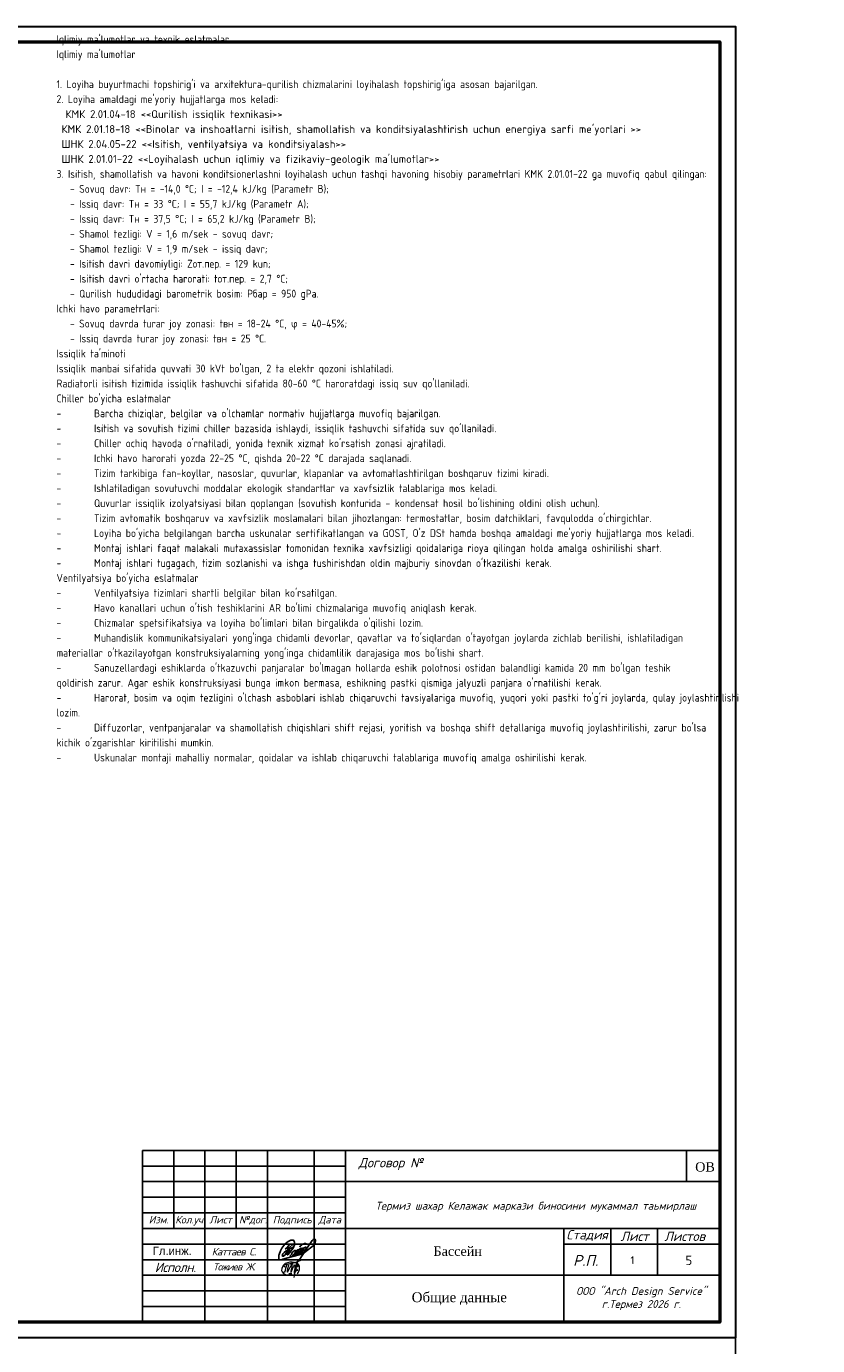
# Model space of a CAD drawing. Extents: x 4114239 to 5838486, y 780458 to 1383318.
# Tile 227 of 231: x 4560286 to 4585629, y 1341066 to 1383318. Entities that reach past the tile are written whole.
import ezdxf

# ---------------------------------------------------------------- set-up
doc = ezdxf.new("R2010")
doc.units = 0
doc.header["$MEASUREMENT"] = 0
for name, color, linetype in [('7', 7, 'Continuous'), ('liniya', 7, 'Continuous'), ('Текст', 250, 'Continuous')]:
    doc.layers.add(name, color=color, linetype=linetype)
for name, color, linetype, lineweight in [('_0', 7, 'Continuous', 15), ('Основные', 160, 'Continuous', 40), ('ПЛАН', 250, 'Continuous', 30), ('ФВС-3', 7, 'Continuous', 25)]:
    doc.layers.add(name, color=color, linetype=linetype, lineweight=lineweight)
doc.layers.add('PDF_Text', color=7, linetype='Continuous', true_color=0x002eb8)
doc.styles.add('geniso', font='geniso.shx', dxfattribs={"height": 300})
doc.styles.add('MyStyle', font='isocpeur.ttf', dxfattribs={"height": 400})
doc.styles.add('NIA', font='times.ttf')
doc.styles.add('OOO-Kazar', font='txt')
doc.styles.add('seviyorum', font='times.ttf')
doc.styles.add('TIMES NEW', font='times.ttf')
doc.styles.add('ГОСТ 250', font='isocpeui.ttf', dxfattribs={"height": 300})

# ---------------------------------------------------------------- blocks, each defined once
blk = doc.blocks.new('gfnfd')
at = {"layer": '_0', "color": 5, "ltscale": 100}
for points in [[(6520818, 2413294), (6520848, 2413294)], [(6520801, 2413192), (6520834, 2413192)]]:
    blk.add_lwpolyline(points, dxfattribs=at)
blk.add_arc((6518800, 2413812), 2051, 342.7953, 345.3289, dxfattribs=at)
for points in [[(6520891, 2413186), (6520915, 2413229), (6520915, 2413269), (6520746, 2413281), (6520730, 2413208), (6520827, 2413173)], [(6520765, 2413255), (6520754, 2413268), (6520847, 2413305), (6520939, 2413339)], [(6520800, 2413285), (6520787, 2413205), (6520836, 2413285), (6520823, 2413202), (6520866, 2413283), (6520858, 2413196), (6520895, 2413322), (6520855, 2413150)], [(6520888, 2413288), (6520900, 2413266), (6520879, 2413250), (6520895, 2413224), (6520870, 2413213), (6520870, 2413207)], [(6520760, 2413206), (6520746, 2413203)]]:
    blk.add_spline(points, degree=3, dxfattribs=at)
blk = doc.blocks.new('rrwerewrewrewrew')
at = {"color": 5}
for points in [[(387872, 564817), (385461, 560165, 0.55556748), (386382, 560107), (391670, 566719), (392907, 570003, 0.16524673), (392907, 572723, 0.43735193), (390680, 575054, 0.1925367), (387853, 574100), (386571, 573489), (385290, 572586), (383117, 570710), (380078, 566719), (378699, 564105), (377285, 560326), (377078, 559578, 0.07852278), (377003, 555809, 0.23019417), (377694, 554621, 0.0887128), (377781, 554616, 0.0887128), (379419, 554812, 0.0887128), (381084, 555304), (390088, 557920), (399004, 560086), (402154, 561376)], [(387980, 570424), (385421, 567493, 0.22899883), (385508, 566433, 0.41488709), (386276, 566280), (387929, 567230), (391574, 570827), (387929, 567230), (383602, 559965), (381685, 558391), (380818, 558391), (380448, 559062), (380582, 559876), (380932, 560780), (382245, 562139), (384351, 563843), (392166, 568035)], [(390507, 558635), (395529, 562210), (397057, 563852), (397766, 564614), (397257, 565308), (395804, 564684), (393930, 562390), (393187, 560845, 0.24255711), (393041, 559580, 0.40328304), (393704, 559264), (399431, 563972), (400603, 565962), (400228, 566548), (398635, 565939), (397633, 564795), (395782, 562481), (395782, 560295), (396385, 560295), (399478, 562450), (401915, 565049, 0.04813408), (402290, 566969, 0.1195267), (400636, 565910), (398470, 562543), (398470, 560904), (398892, 560600), (405033, 566245, 0.12154345), (405033, 567557, 0.35845704), (404400, 567908, 0.15003716), (402713, 566737), (401915, 565049), (401358, 564455, 0.10332709), (401119, 561843, 0.57533837), (401471, 561164, 0.15295213), (402959, 561934), (404869, 563552), (412161, 569153), (414224, 572291), (414531, 574421), (414044, 575728), (413253, 576151), (412242, 575691), (411129, 574552), (409777, 572512), (406098, 567138), (396979, 553520)], [(398349, 567683, -0.17239952), (399516, 569357, -0.09374717), (402528, 571150, -0.27811873), (405794, 570727)], [(393348, 564247, 0.15829732), (390735, 562114), (389962, 560238), (388831, 559169, 0.49817329), (388831, 558274, 0.20946853), (389828, 557885), (393236, 561652), (394204, 563658, 0.46432334), (393929, 564350), (393348, 564299), (393348, 564247)]]:
    blk.add_lwpolyline(points, format="xyb", dxfattribs=at)
blk.add_lwpolyline([(385421, 567493), (383513, 565557)], dxfattribs=at)

msp = doc.modelspace()

# ---------------------------------------------------------------- linework, layer by layer
at = {"color": 7, "linetype": 'Continuous'}
for p, q in [((4564003.8306, 1347318.2963), (4582503.8306, 1347318.2963)), ((4564003.8306, 1341818.2963), (4564003.8306, 1347318.2963)), ((4565003.8306, 1344818.2963), (4565003.8306, 1347318.2963)), ((4566003.8306, 1341818.2963), (4566003.8306, 1347318.2963)), ((4567003.8306, 1344818.2963), (4567003.8306, 1347318.2963)), ((4568003.8306, 1341818.2963), (4568003.8306, 1347318.2963)), ((4569503.8306, 1341818.2963), (4569503.8306, 1347318.2963)), ((4570503.8306, 1341818.2963), (4570503.8306, 1347318.2963)), ((4570503.8306, 1346318.2963), (4582503.8306, 1346318.2963)), ((4564003.8306, 1345318.2963), (4570503.8306, 1345318.2963)), ((4564003.8306, 1344818.2963), (4570503.8306, 1344818.2963)), ((4570503.8306, 1344818.2963), (4582503.8306, 1344818.2963)), ((4577503.8306, 1344818.2963), (4577503.8306, 1341818.2963)), ((4579003.8306, 1343318.2963), (4579003.8306, 1344818.2963)), ((4580497.9929, 1343318.2963), (4580497.9929, 1344818.2963)), ((4577503.8306, 1344318.2963), (4582503.8306, 1344318.2963)), ((4570503.8306, 1343318.2963), (4582503.8306, 1343318.2963))]:
    msp.add_line(p, q, dxfattribs=at)
at = {"linetype": 'ByBlock', "ltscale": 0.1}
msp.add_line((4581423.8314, 1347318.2963), (4581423.8314, 1346318.2963), dxfattribs=at)
msp.add_lwpolyline([(4564003.8306, 1347318.2963), (4582503.8306, 1347318.2963), (4582503.8306, 1341818.2963), (4564003.8306, 1341818.2963)], close=True, dxfattribs=at)
at = {"color": 7, "linetype": 'Continuous'}
for points in [[(4564003.8306, 1346818.2963), (4570503.8306, 1346818.2963)], [(4564003.8306, 1346318.2963), (4570503.8306, 1346318.2963)], [(4564003.8306, 1345818.2963), (4570503.8306, 1345818.2963)], [(4564003.8306, 1344318.2963), (4570503.8306, 1344318.2963)], [(4564003.8306, 1343818.2963), (4570503.8306, 1343818.2963)], [(4564003.8306, 1343318.2963), (4570503.8306, 1343318.2963)], [(4564003.8306, 1342818.2963), (4570503.8306, 1342818.2963)], [(4564003.8306, 1342318.2963), (4570503.8306, 1342318.2963)]]:
    msp.add_lwpolyline(points, dxfattribs=at)
at = {"layer": '7', "ltscale": 0.001}
msp.add_lwpolyline([(4523599.0499, 1341318.2963), (4582999.0499, 1341318.2963), (4582999.0499, 1299318.2963), (4523599.0499, 1299318.2963)], close=True, dxfattribs=at)
at = {"layer": 'ПЛАН', "color": 0}
msp.add_lwpolyline([(4523599.0499, 1383318.2963), (4582999.0499, 1383318.2963), (4582999.0499, 1341318.2963), (4523599.0499, 1341318.2963)], close=True, dxfattribs=at)
at = {"layer": 'ПЛАН', "color": 0, "lineweight": 50}
msp.add_lwpolyline([(4525599.0499, 1382818.2963), (4582499.0499, 1382818.2963), (4582499.0499, 1341818.2963), (4525599.0499, 1341818.2963)], close=True, dxfattribs=at)

# ---------------------------------------------------------------- block references
at = {"color": 6, "xscale": 0.03125, "yscale": 0.03125, "zscale": 0.03125}
msp.add_blockref('rrwerewrewrewrew', (4556592.1935, 1326478.4909), dxfattribs=at)
at = {"layer": '_0', "xscale": 3, "yscale": 3, "zscale": 3}
msp.add_blockref('gfnfd', (-14993715.5029, -5896197.3367), dxfattribs=at)

# ---------------------------------------------------------------- texts
at = {"insert": (4561252.3616, 1383530.9555), "char_height": 300, "width": 20814.694589, "attachment_point": 1, "style": 'geniso'}
msp.add_mtext("\\pxqc;{\\L\\C7;\\P\\pb2,sm1.15,q*;\\H0.83333x;\\l\\C157;\\c9527094;Iqlimiy ma'lumotlar va texnik eslatmalar\\P\\pb0.83333;\\C163;\\c12419407;Iqlimiy ma'lumotlar\\P\\pb0.25,s*;\\C256;^J1. Loyiha buyurtmachi topshirig'i va arxitektura-qurilish chizmalarini loyihalash topshirig'iga asosan bajarilgan.^J2. Loyiha amaldagi me'yoriy hujjatlarga mos keladi:^J  \\fISOCPEUR|b0|i0|c204|p34;КМК \\fISOCPEUR|b0|i0|c238|p34;2.01.0\\fISOCPEUR|b0|i0|c204|p34;4\\fISOCPEUR|b0|i0|c238|p34;-\\fISOCPEUR|b0|i0|c204|p34;18 <<Qurilish issiqlik texnikasi>> \\P\\fISOCPEUR|b0|i0|c0|p34; \\fISOCPEUR|b0|i0|c204|p34;КМК \\fISOCPEUR|b0|i0|c238|p34;2.0\\fISOCPEUR|b0|i0|c204|p34;1\\fISOCPEUR|b0|i0|c238|p34;.\\fISOCPEUR|b0|i0|c204|p34;18\\fISOCPEUR|b0|i0|c238|p34;-\\fISOCPEUR|b0|i0|c204|p34;18 <<Binolar va inshoatlarni isitish, shamollatish va konditsiyalashtirish uchun energiya sarfi me'yorlari >> \\fISOCPEUR|b0|i0|c238|p34;  \\fISOCPEUR|b0|i0|c204|p34;\\P\\fISOCPEUR|b0|i0|c0|p34; \\fISOCPEUR|b0|i0|c204|p34;ШНК 2.04.05-22 <<Isitish, ventilyatsiya va konditsiyalash>>\\P\\pa0.83333,sm1.15;\\fISOCPEUR|b0|i0|c0|p34; \\fISOCPEUR|b0|i0|c204|p34;ШНК 2.01.01-22 <<Loyihalash uchun iqlimiy va fizikaviy-geologik ma'lumotlar>>\\Fgeniso|c204;^J3. Isitish, shamollatish va havoni konditsionerlashni loyihalash uchun tashqi havoning hisobiy parametrlari KMK 2.01.01-22 ga muvofiq qabul qilingan:^J   - Sovuq davr: Tн = -14,0 °C; I = -12,4 kJ/kg (Parametr B);^J   - Issiq davr: Tн = 33 °C; I = 55,7 kJ/kg (Parametr A);^J   - Issiq davr: Tн = 37,5 °C; I = 65,2 kJ/kg (Parametr B);^J   - Shamol tezligi: V = 1,6 m/sek - sovuq davr;^J   - Shamol tezligi: V = 1,9 m/sek - issiq davr;^J   - Isitish davri davomiyligi: Zот.пер. = 129 kun;^J   - Isitish davri o'rtacha harorati: tот.пер. = 2,7 °C;^J   - Qurilish hududidagi barometrik bosim: Рбар = 950 gPa.^JIchki havo parametrlari:^J   - Sovuq davrda turar joy zonasi: tвн = 18-24 °C, \\Fgeniso|c161;φ = 40-45%;^J   - Issiq davrda turar joy zonasi: t\\Fgeniso|c204;вн = 25 °C.\\P\\pb0.83333,a0.25;\\C163;\\c12419407;Issiqlik ta'minoti\\C256;^JIssiqlik manbai sifatida quvvati 30 kVt bo'lgan, 2 ta elektr qozoni ishlatiladi. ^JRadiatorli isitish tizimida issiqlik tashuvchi sifatida 80-60 °C haroratdagi issiq suv qo'llaniladi.\\P\\C163;\\c12419407;Chiller bo'yicha eslatmalar\\P\\pb0.25,a0.83333;\\C256;-^IBarcha chiziqlar, belgilar va o'lchamlar normativ hujjatlarga muvofiq bajarilgan.\\P-^IIsitish va sovutish tizimi chiller bazasida ishlaydi, issiqlik tashuvchi sifatida suv qo'llaniladi.\\P-^IChiller ochiq havoda o'rnatiladi, yonida texnik xizmat ko'rsatish zonasi ajratiladi.\\P-^IIchki havo harorati yozda 22-25 °C, qishda 20-22 °C darajada saqlanadi.\\P-^ITizim tarkibiga fan-koyllar, nasoslar, quvurlar, klapanlar va avtomatlashtirilgan boshqaruv tizimi kiradi.\\P-^IIshlatiladigan sovutuvchi moddalar ekologik standartlar va xavfsizlik talablariga mos keladi.\\P-^IQuvurlar issiqlik izolyatsiyasi bilan qoplangan (sovutish konturida - kondensat hosil bo'lishining oldini olish uchun).\\P-^ITizim avtomatik boshqaruv va xavfsizlik moslamalari bilan jihozlangan: termostatlar, bosim datchiklari, favqulodda o'chirgichlar.\\P-^ILoyiha bo'yicha belgilangan barcha uskunalar sertifikatlangan va GOST, O'z DSt hamda boshqa amaldagi me'yoriy hujjatlarga mos keladi.\\P-^IMontaj ishlari faqat malakali mutaxassislar tomonidan texnika xavfsizligi qoidalariga rioya qilingan holda amalga oshirilishi shart.\\P-^IMontaj ishlari tugagach, tizim sozlanishi va ishga tushirishdan oldin majburiy sinovdan o'tkazilishi kerak.\\P\\pb0.83333,a0.25;\\C163;\\c12419407;Ventilyatsiya bo'yicha eslatmalar\\P\\pb0.25,a0.83333;\\C256;-^IVentilyatsiya tizimlari shartli belgilar bilan ko'rsatilgan.\\P-^IHavo kanallari uchun o'tish teshiklarini AR bo'limi chizmalariga muvofiq aniqlash kerak.\\P-^IChizmalar spetsifikatsiya va loyiha bo'limlari bilan birgalikda o'qilishi lozim.\\P-^IMuhandislik kommunikatsiyalari yong'inga chidamli devorlar, qavatlar va to'siqlardan o'tayotgan joylarda zichlab berilishi, ishlatiladigan materiallar o'tkazilayotgan konstruksiyalarning yong'inga chidamlilik darajasiga mos bo'lishi shart.\\P-^ISanuzellardagi eshiklarda o'tkazuvchi panjaralar bo'lmagan hollarda eshik polotnosi ostidan balandligi kamida 20 mm bo'lgan teshik qoldirish zarur. Agar eshik konstruksiyasi bunga imkon bermasa, eshikning pastki qismiga jalyuzli panjara o'rnatilishi kerak.\\P-^IHarorat, bosim va oqim tezligini o'lchash asboblari ishlab chiqaruvchi tavsiyalariga muvofiq, yuqori yoki pastki to'g'ri joylarda, qulay joylashtirilishi lozim.\\P-^IDiffuzorlar, ventpanjaralar va shamollatish chiqishlari shift rejasi, yoritish va boshqa shift detallariga muvofiq joylashtirilishi, zarur bo'lsa kichik o'zgarishlar kiritilishi mumkin.\\P-^IUskunalar montaji mahalliy normalar, qoidalar va ishlab chiqaruvchi talablariga muvofiq amalga oshirilishi kerak.}", dxfattribs=at)
at = {"insert": (4566223.8306, 1344073.6109), "char_height": 240, "width": 2180, "attachment_point": 4}
msp.add_mtext('{\\fISOCPEUR|b0|i1|c204|p34;\\T0.9;Каттаев С}.', dxfattribs=at)
at = {"lineweight": -3, "insert": (4573324.466, 1344241.1189), "char_height": 300, "width": 1733.650506, "attachment_point": 1, "style": 'NIA'}
msp.add_mtext('\\pxi0.005;{\\C0;Бассейн}', dxfattribs=at)
at = {"attachment_point": 1, "style": 'MyStyle'}
for s, width, insert, char_height in [('1', 541.266485, (4579635.3238, 1343926.5082), 250), ('5', 968.847201, (4581393.9258, 1343946.1068), 300)]:
    msp.add_mtext_dynamic_manual_height_columns(s, width=width, gutter_width=1250, heights=[0], dxfattribs=dict(at, insert=insert, char_height=char_height))
at = {"layer": 'liniya', "insert": (4564335.8449, 1344236.1708), "char_height": 270, "width": 1161.892161, "attachment_point": 1}
msp.add_mtext('Гл.инж.', dxfattribs=at)
at = {"layer": 'PDF_Text', "color": 0, "insert": (4572506.9771, 1342357.0869), "char_height": 317.081326, "attachment_point": 7, "style": 'TIMES NEW'}
msp.add_mtext(' Общие данные', dxfattribs=at)
at = {"layer": 'Основные', "color": 0, "char_height": 351, "attachment_point": 1, "style": 'ГОСТ 250'}
for s, insert, width in [('\\pi1037;                                                                 бассейна и не разрушает конструкции бассейна. Если значение pH слишком высокое (больше 8.0), то эффективность дезинфекции снижается, вода может помутнеть, а также возможно отложение осадка.\\P\\pi0;Если уровень pH слишком низкий (меньше 7.0), то вода будет вызывать раздражение слизистых и кожи у посетителей, а материалы бассейна могут подвергаться коррозии.\\P\\pi1037;Во избежание резких скачков уровня pH при добавлении различных химикатов необходимо поддерживать достаточный уровень общей щелочности воды. Этот параметр складывается из растворенных карбонатов, бикарбонатов и гидроксидов, и его рекомендуемое значение составляет порядка 100-120 мг/л . Эти вещества действуют в качестве буфера, предотвращая резкое изменение pH при добавлении кислот или щелочей.\\P\\pi0;Для корректировки уровня pH используются следующие реагенты:\\P \\P\\P ', (4350412.7988, 1380726.1656), 16962.4), ('\\pi1037;^IДля увеличения pH\\P\\pi0; - Карбонат натрия (Na2CO3) или стиральная сода, так называемый pH-Плюс. Это соединение характеризуется значением pH 10, его введение также повышает общую щелочность воды.\\P \\P \\P\\P ', (4350225.9939, 1371295.1783), 16962.4), ('\\pi1477,t1.755e+004; - Гидроксид натрия (NaOH) или каустическая сода. Это соединение обладает сильными основными свойствами (pH порядка 14) и требует специальных мер предосторожности при обращении. Добавление гидроксида также приводит к увеличению щелочности.\\P ^IДля понижения уровня pH\\P - Гидросульфат натрия (NaHSO4), бисульфат натрия или сухая кислота, так называемый pH-минус. Это соединение выпускается в виде кристаллического порошка или гранул. Раствор этого соединения имеет pH 1. Обычно гидросульфат сначала растворяют в пластиковом контейнере, а потом добавляют в разные части в бассейн. При его использовании в воде увеличивается содержание сульфата.\\P - Гидрохлористая (соляная) кислота (HСl) является одним из самых дешевых реагентов. Однако, при обращении с ней требуется соблюдать меры предосторожности, поскольку концентрированный раствор (порядка 32%) кислоты химически высокоактивен. Рекомендуется разбавлять концентрат в пластиковой посуде перед добавлением в бассейн.\\P{\\fISOCTEUR|b0|i0|c204|p49;Внимание\\fISOCTEUR|b0|i0|c0|p49;! \\fISOCTEUR|b0|i0|c204|p49;Всегда\\fISOCTEUR|b0|i0|c0|p49; \\fISOCTEUR|b0|i0|c204|p49;добавляйте\\fISOCTEUR|b0|i0|c0|p49; \\fISOCTEUR|b0|i0|c204|p49;кислоту\\fISOCTEUR|b0|i0|c0|p49; \\fISOCTEUR|b0|i0|c204|p49;к\\fISOCTEUR|b0|i0|c0|p49; \\fISOCTEUR|b0|i0|c204|p49;воде\\fISOCTEUR|b0|i0|c0|p49;, \\fISOCTEUR|b0|i0|c204|p49;а\\fISOCTEUR|b0|i0|c0|p49; \\fISOCTEUR|b0|i0|c204|p49;не\\fISOCTEUR|b0|i0|c0|p49; \\fISOCTEUR|b0|i0|c204|p49;наоборот\\fISOCTEUR|b0|i1|c0|p49;.\\fISOCTEUR|b1|i1|c0|p49;\\P}Дезинфекция воды в бассейне пролонгированным хлор содержащим реагентом означает:\\P - устранение потенциально опасных бактерий\\P - предотвращение развития водорослей\\P - обеспечение того, что вода нетоксична и не вызывает раздражения кожи и слизистых оболочек.\\P - предотвращение образования нежелательного запаха или вкуса воды.\\PДезинфекция делает воду приятной и безопасной для купающихся.\\PДезинфекция связана с разрушением микроорганизмов: вирусов, бактерий, водорослей, грибков и плесени. Все они присутствуют в большом количестве в окружающей среде. В случае бассейновой воды дезинфекция в основном направлена на борьбу с бактериями и водорослями. Вода в бассейнах является идеальной средой для передачи бактерий от одного человека к другому. Добавление дезинфицирующих агентов в бассейн приводит к быстрой гибели бактерий, что снижает риск заражения. ', (4350103.1799, 1368967.7004), 17011.8)]:
    msp.add_mtext(s, dxfattribs=dict(at, insert=insert, width=width))
at = {"layer": 'Основные', "color": 0, "ltscale": 100, "char_height": 270, "width": 19998.194193, "attachment_point": 1, "style": 'ГОСТ 250'}
for s, insert in [('\\pi4483.7;{\\W0.95;План на отметке+3,300 с привязкой оборудования и аксессуаров}', (4308049.2878, 1375967.7534)), ('\\pi5669.4;{\\W0.95;План на отметке ±0.000 с привязкой оборудования}', (4306903.9909, 1375209.1217)), ('\\pi3887;{\\C7;План и узлы с закладными в чаше бассейна и комп. рез. на 1 этапе}', (4308646.4474, 1374428.2988)), ('\\pi2599.7;План насосно-фильтрационной станции с обвязкой оборудования. Вид по "а", "б".', (4309880.9503, 1373603.9197)), ('\\pi3565.3;Монтажная схема по обвязке чаши и насосно-фильтрационной станции', (4308889.2613, 1372803.7624)), ('\\pi4264.3;Монтажная схема по обвязке насосно-фильтрационной станции', (4308186.3015, 1372007.5784)), ('\\pi2964.1;План насосно-фильтрационной станции с деталировкой обвязки оборудования  ', (4309457.2346, 1370386.8211)), ('\\pi3306.7;План на отм. 3,300. Стройзадание по глубинам и разметке чаши бассейна ', (4309151.3713, 1367184.7307)), ('\\pi3213.7;План на отм. 3,300. Стройзадание по отверстиям, приямкам чаши бассейна ', (4309217.0494, 1366399.6863))]:
    msp.add_mtext(s, dxfattribs=dict(at, insert=insert))
at = {"layer": 'Текст', "color": 0, "style": 'seviyorum'}
msp.add_text('ОВ', height=300, dxfattribs=at).set_placement((4581707.9418, 1346640.4337))
at = {"layer": 'ФВС-3', "color": 0, "linetype": 'Continuous', "lineweight": 5, "style": 'OOO-Kazar'}
for s, insert, char_height, attachment_point in [('{\\fISOCPEUR|b0|i1|c204|p34;Договор №}', (4571954.3066, 1346693.38), 300, 8), ('{\\fISOCPEUR|b0|i1|c204|p34;Изм.}', (4564523.1867, 1345218.7252), 240, 2), ('{\\fISOCPEUR|b0|i1|c204|p34;Кол.уч.}', (4565535.2216, 1345218.7252), 240, 2), ('{\\fISOCPEUR|b0|i1|c204|p34;Лист}', (4566507.3204, 1345218.7252), 240, 2), ('{\\fISOCPEUR|b0|i1|c204|p34;№дог.}', (4567543.2118, 1345218.7252), 240, 2), ('{\\fISOCPEUR|b0|i1|c204|p34;Подпись}', (4568800.2968, 1345218.7252), 240, 2), ('{\\fISOCPEUR|b0|i1|c204|p34;Дата}', (4570004.9387, 1345218.7252), 240, 2), ('{\\fISOCPEUR|b0|i1|c204|p34;Стадия}', (4578244.9675, 1344418.2963), 300, 8), ('{\\fISOCPEUR|b0|i1|c204|p34;Лист }', (4579769.1871, 1344418.2963), 300, 8), ('{\\fISOCPEUR|b0|i1|c204|p34;Листов }', (4581373.1943, 1344418.2963), 300, 8), ('{\\fISOCPEUR|b0|i1|c204|p34;\\T0.95;Исполн.}', (4565055.6876, 1343722.0448), 300, 2), ('{\\fISOCPEUR|b0|i1|c204|p34;Р.П.}', (4578199.6989, 1343618.2963), 350, 8)]:
    msp.add_mtext(s, dxfattribs=dict(at, insert=insert, char_height=char_height, attachment_point=attachment_point))
at = {"layer": 'ФВС-3', "linetype": 'Continuous', "lineweight": 5, "style": 'OOO-Kazar'}
for s, insert, char_height, attachment_point in [('{\\fISOCPEUR|b0|i1|c204|p34;Термиз шахар Келажак маркази биносини мукаммал таьмирлаш\\P  }', (4576603.4914, 1344936.8824), 250, 8), ('{\\fISOCPEUR|b0|i1|c204|p34;\\T0.9;Тожиев Ж.}', (4566938.6438, 1343705.0658), 230, 2), ('{\\fISOCPEUR|b0|i1|c204|p34;ООО "Arch Design Service"\\Pг.Термез 20\\fISOCPEUR|b0|i1|c0|p34;26\\fISOCPEUR|b0|i1|c204|p34; г.\\P  }', (4579982.7234, 1341789.4488), 250, 8)]:
    msp.add_mtext(s, dxfattribs=dict(at, insert=insert, char_height=char_height, attachment_point=attachment_point))

doc.saveas('drawing.dxf')
